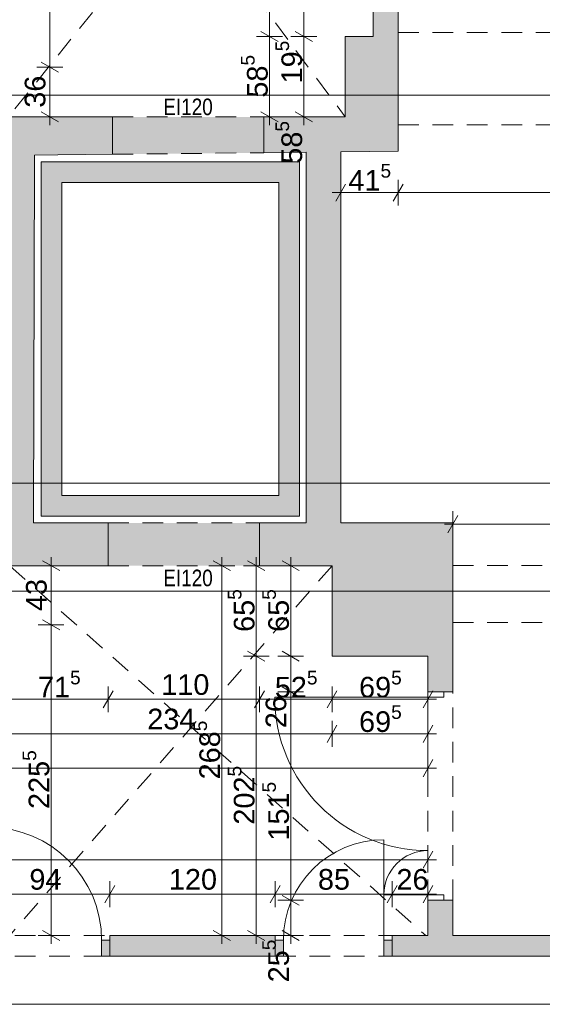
# Paper-space layout 'A-12 INWENTARYZACJA - PIĘTRO 9' of a CAD drawing. Header units: millimetres. Extents: x 0 to 420, y 0 to 297.
# Tile 3 of 10: x 129 to 167, y 108 to 179. Entities that reach past the tile are written whole.
import ezdxf
from ezdxf.xclip import XClip

# ---------------------------------------------------------------- set-up
doc = ezdxf.new("R2010")
doc.units = ezdxf.units.MM
doc.header["$MEASUREMENT"] = 0
doc.header["$XCLIPFRAME"] = 0
for name, pattern in [('ACAD_ISO03W100', [300, 120, -180]), ('DASHDOTX2', [1000, 500, -250, 0, -250]), ('Przer. długie kreski', [2.5, 1.5, -1]), ('PRZERYWANA_DU_A', [550, 350.0000000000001, -199.9999999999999])]:
    doc.linetypes.add(name, pattern=pattern)
for name, color, linetype, lineweight in [('0_Nr_pióra__2', 8, 'Continuous', 13), ('A_linie przekroju_Nr_pióra__1', 7, 'Continuous', 20), ('A_winda_Nr_pióra__1', 7, 'Continuous', 20), ('A_wymiary_Nr_pióra__1', 7, 'Continuous', 20), ('A_wymiary_Nr_pióra__2', 8, 'Continuous', 13), ('A_ściany_Nr_pióra__1', 7, 'Continuous', 20), ('Drzwi Archicad_Nr_pióra__1', 7, 'Continuous', 20)]:
    doc.layers.add(name, color=color, linetype=linetype, lineweight=lineweight)
for name, color, linetype, lineweight, true_color in [('A_osie_Nr_pióra__16', 7, 'Continuous', 5, 0x0f0f0f), ('A_ppoż_Nr_pióra__8', 7, 'Continuous', 13, 0x4c4c4c), ('A_sufit_Nr_pióra__4', 7, 'Continuous', 18, 0x4b4b4b), ('A_ściany_Nr_pióra__10', 7, 'Continuous', 13, 0x4b4b4b)]:
    doc.layers.add(name, color=color, linetype=linetype, lineweight=lineweight, true_color=true_color)
for name, color, linetype in [('A_podrys', 7, 'Continuous'), ('A_ppoż', 7, 'Continuous'), ('A_winda', 7, 'Continuous'), ('A_ściany', 7, 'Continuous'), ('Drzwi Archicad', 7, 'Continuous')]:
    doc.layers.add(name, color=color, linetype=linetype)
doc.styles.add('STYL_AUTOMATYCZNY_1', font='arial.ttf')
doc.styles.add('STYL_AUTOMATYCZNY_2', font='ARIALN.TTF')
doc.styles.add('STYL_AUTOMATYCZNY_4', font='arial.ttf')

# ---------------------------------------------------------------- blocks, each defined once
blk = doc.blocks.new('Rysunek_1_1', base_point=(-1583.246055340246, -271.4475983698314))
at = {"layer": 'A_ppoż', "linetype": 'Continuous', "lineweight": 0, "true_color": 0x121212}
for points in [[(146.8760536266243, 172.0464527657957), (135.8760536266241, 172.0464527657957), (135.8760536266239, 169.3295290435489), (146.8760536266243, 169.4445423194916)], [(135.5660536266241, 142.5664683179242), (135.5660536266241, 139.4664683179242), (146.5660536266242, 139.4664683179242), (146.5660536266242, 142.5664683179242)]]:
    blk.add_hatch(color=250, dxfattribs=at).paths.add_polyline_path(points)
at = {"layer": 'A_winda', "linetype": 'Continuous', "lineweight": 0, "true_color": 0xfdfdfd}
h = blk.add_hatch(color=7, dxfattribs=at)
h.paths.add_polyline_path([(130.7060536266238, 143.0572357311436), (149.4560543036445, 143.0572357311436), (149.4560543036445, 168.7872350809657), (130.7060536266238, 168.7872350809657)])
h.paths.add_polyline_path([(132.2060533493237, 167.2872353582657), (147.9560545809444, 167.2872353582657), (147.9560545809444, 144.5572354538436), (132.2060533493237, 144.5572354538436)], flags=0)
at = {"layer": 'A_ściany', "linetype": 'Continuous', "lineweight": 0, "true_color": 0x000000}
for points in [[(154.8228841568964, 177.8764527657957), (156.6228841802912, 177.8764527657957), (156.6228841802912, 179.8164528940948), (154.8228841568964, 179.8164528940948)], [(152.7828841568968, 177.8764527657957), (152.7828841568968, 172.0464527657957), (156.6228841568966, 169.5464527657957), (156.6228841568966, 177.8764527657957)], [(123.8628841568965, 173.7064527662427), (123.9363016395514, 173.7064527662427), (123.9347923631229, 173.4119061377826), (123.9260536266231, 171.7064683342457), (127.926053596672, 171.7064683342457), (127.884255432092, 168.9927276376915), (130.2214773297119, 168.9567287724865), (130.222381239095, 169.2704156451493), (131.9250703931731, 169.2882185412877), (131.9250704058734, 172.0464527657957), (128.3328841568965, 172.0464527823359), (128.3328841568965, 175.6564527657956), (123.8628841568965, 175.6564527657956)], [(131.9250703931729, 172.0464527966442), (131.9250703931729, 169.2882185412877), (135.8760537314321, 169.3295291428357), (135.8760537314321, 172.0464527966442)], [(152.7828839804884, 172.0464527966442), (146.8760534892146, 172.0464527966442), (146.8760534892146, 169.4445421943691), (156.6228841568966, 169.5464527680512)], [(149.9560536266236, 169.4767460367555), (149.9560536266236, 142.5664683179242), (152.4560536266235, 142.5664683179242), (152.4560536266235, 169.5028854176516)], [(127.884255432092, 168.9927276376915), (127.4871608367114, 142.7959879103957), (130.1460791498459, 142.7910315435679), (130.2214773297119, 168.9567287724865)], [(123.7760536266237, 135.1664683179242), (128.4260536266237, 135.1664683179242), (128.4260536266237, 139.4664683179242), (130.1364992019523, 139.4664683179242), (130.1454320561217, 142.5664683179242), (130.1460791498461, 142.7910315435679), (127.4871608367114, 142.7959879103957), (127.4372977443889, 139.5064683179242), (123.7794233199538, 139.5064529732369)], [(130.1454320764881, 142.5664685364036), (130.1364992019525, 139.4664683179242), (135.5660538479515, 139.4664683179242), (135.5660538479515, 142.5664685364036)], [(160.5960536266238, 142.5664685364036), (146.5660534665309, 142.5664685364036), (146.5660534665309, 139.4664683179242), (151.8260537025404, 139.4664683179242)], [(160.5960536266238, 132.8964683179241), (160.5960536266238, 142.5664683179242), (151.8260536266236, 139.4664683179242), (151.8260536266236, 132.8964683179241)], [(160.5960536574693, 132.8964683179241), (158.7960536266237, 132.8964683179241), (158.7960536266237, 130.316468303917), (160.5960536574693, 130.316468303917)], [(158.7960536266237, 115.1764684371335), (158.7960536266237, 112.6264683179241), (160.5960536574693, 112.6264683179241), (160.5960536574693, 115.1764684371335)], [(135.696053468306, 111.1264683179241), (147.6960536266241, 111.1264683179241), (147.6960536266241, 112.6264679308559), (135.696053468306, 112.6264679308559)], [(156.1960543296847, 112.6264680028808), (156.1960543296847, 111.126467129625), (285.9452773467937, 111.126467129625), (285.9452773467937, 112.6264680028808)]]:
    blk.add_hatch(color=18, dxfattribs=at).paths.add_polyline_path(points)
at = {"layer": 'Drzwi Archicad', "linetype": 'Continuous', "lineweight": 0, "true_color": 0xfdfdfd}
for points in [[(135.6960536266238, 111.1264683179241), (135.6960536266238, 112.2764683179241), (135.0960536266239, 112.2764683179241), (135.0960536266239, 111.1264683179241)], [(147.6960536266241, 111.1264683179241), (148.2960536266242, 111.1264683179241), (148.2960536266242, 112.2764683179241), (147.6960536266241, 112.2764683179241)], [(156.1960536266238, 112.2764683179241), (155.5960536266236, 112.2764683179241), (155.5960536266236, 111.1264683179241), (156.1960536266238, 111.1264683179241)]]:
    blk.add_hatch(color=7, dxfattribs=at).paths.add_polyline_path(points)
at = {"layer": '0_Nr_pióra__2', "color": 8, "linetype": 'PRZERYWANA_DU_A', "lineweight": 13, "flags": 128}
for points in [[(43.8800683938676, 107.6272357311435), (158.8800683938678, 107.6272357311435)], [(158.8800683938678, 107.6272357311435), (193.8800683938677, 107.6272357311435)]]:
    blk.add_lwpolyline(points, dxfattribs=at)
at = {"layer": 'A_linie przekroju_Nr_pióra__1', "color": 7, "linetype": 'ACAD_ISO03W100', "lineweight": 20}
blk.add_line((54.97905168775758, 145.4599373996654), (285.9452800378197, 145.4599373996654), dxfattribs=at)
at = {"layer": 'A_osie_Nr_pióra__16', "color": 250, "linetype": 'DASHDOTX2', "lineweight": 5, "true_color": 0x0f0f0f}
for p, q in [((285.9452776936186, 173.6272332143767), (61.7463861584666, 173.6272332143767)), ((285.9452776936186, 137.6272392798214), (61.7463861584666, 137.6272392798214))]:
    blk.add_line(p, q, dxfattribs=at)
at = {"layer": 'A_sufit_Nr_pióra__4', "color": 251, "linetype": 'Przer. długie kreski', "lineweight": 18, "true_color": 0x4b4b4b}
for p, q in [((128.3328827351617, 204.9464529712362), (152.782883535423, 172.0464526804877)), ((154.8228837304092, 204.9464529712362), (128.3328827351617, 172.0464526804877)), ((128.4260520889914, 139.4664675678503), (158.6287389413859, 112.6264685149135)), ((151.8260549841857, 139.4664675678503), (128.4260520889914, 112.6264685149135))]:
    blk.add_line(p, q, dxfattribs=at)
at = {"layer": 'A_winda_Nr_pióra__1', "color": 7, "linetype": 'PRZERYWANA_DU_A', "lineweight": 20, "flags": 128}
for points in [[(130.7060536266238, 143.0572357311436), (130.7060536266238, 168.7872350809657), (149.4560543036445, 168.7872350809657), (149.4560543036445, 143.0572357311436)], [(132.2060533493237, 167.2872353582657), (147.9560545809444, 167.2872353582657), (147.9560545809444, 144.5572354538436), (132.2060533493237, 144.5572354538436)]]:
    blk.add_lwpolyline(points, close=True, dxfattribs=at)
at = {"layer": 'A_wymiary_Nr_pióra__1', "color": 7, "linetype": 'Continuous', "lineweight": 20}
for p, q in [((146.6578858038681, 178.2372978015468), (147.9078852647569, 177.5156075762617)), ((149.1578847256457, 178.2372978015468), (150.4078841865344, 177.5156075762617)), ((130.7078858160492, 176.0172958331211), (131.957885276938, 175.295609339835)), ((130.7078858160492, 172.4072959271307), (131.957885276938, 171.6856094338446)), ((146.6578858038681, 172.4072959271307), (147.9078852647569, 171.6856094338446)), ((149.1578847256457, 172.4072959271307), (150.4078841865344, 171.6856094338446)), ((152.816896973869, 167.1714544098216), (152.0952104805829, 165.9214512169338)), ((156.9837260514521, 167.1714544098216), (156.262039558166, 165.9214512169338)), ((160.9568979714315, 143.1114698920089), (160.2352114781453, 141.8614666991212)), ((132.0510546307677, 139.1056243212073), (130.8010551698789, 139.8273108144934)), ((144.4510540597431, 139.1056243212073), (143.2010545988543, 139.8273108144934)), ((146.9510529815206, 139.1056243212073), (145.7010535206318, 139.8273108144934)), ((149.4510519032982, 139.1056243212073), (148.2010524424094, 139.8273108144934)), ((130.8010551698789, 135.5273128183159), (132.0510546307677, 134.8056263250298)), ((145.7010535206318, 133.2573132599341), (146.9510529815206, 132.535623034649)), ((148.2010524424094, 133.2573132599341), (149.4510519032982, 132.535623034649)), ((135.9268960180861, 130.3914664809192), (135.2052095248, 129.1414670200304)), ((146.9268957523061, 130.3914664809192), (146.20520925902, 129.1414670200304)), ((148.2010524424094, 130.6773114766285), (149.4510519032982, 129.9556249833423)), ((152.1868982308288, 130.3914664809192), (151.4652117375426, 129.1414670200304)), ((158.4352086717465, 129.1414670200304), (159.1568988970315, 130.3914664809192)), ((152.1868982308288, 127.8914675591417), (151.4652117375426, 126.6414680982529)), ((158.4352086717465, 126.6414680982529), (159.1568988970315, 127.8914675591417)), ((158.4352086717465, 124.1414691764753), (159.1568988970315, 125.3914686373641)), ((158.4352086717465, 117.5014667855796), (159.1568988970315, 118.7514699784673)), ((136.0568964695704, 116.2514673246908), (135.3352099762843, 115.001467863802)), ((148.0568965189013, 116.2514673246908), (147.3352100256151, 115.001467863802)), ((156.5568973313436, 116.2514673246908), (155.8352108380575, 115.001467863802)), ((158.4352086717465, 115.001467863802), (159.1568988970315, 116.2514673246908)), ((148.2010524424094, 115.5373120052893), (149.4510519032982, 114.8156255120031)), ((130.8010551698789, 112.9873117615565), (132.0510546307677, 112.2656252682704)), ((143.2010545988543, 112.9873117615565), (144.4510540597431, 112.2656252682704)), ((145.7010535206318, 112.9873117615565), (146.9510529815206, 112.2656252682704)), ((148.2010524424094, 112.9873117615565), (149.4510519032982, 112.2656252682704))]:
    blk.add_line(p, q, dxfattribs=at)
at = {"layer": 'A_wymiary_Nr_pióra__2', "color": 8, "linetype": 'Continuous', "lineweight": 13}
for p, q in [((131.3328836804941, 175.6564525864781), (131.3328836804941, 204.9464529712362)), ((147.282883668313, 177.8764545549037), (147.282883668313, 204.9464529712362)), ((149.7828825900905, 177.8764545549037), (149.7828825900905, 179.8164521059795)), ((148.2203841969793, 177.8764545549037), (146.3453831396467, 177.8764545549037)), ((147.282883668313, 172.0464526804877), (147.282883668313, 177.8764545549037)), ((150.7203831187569, 177.8764545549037), (148.8453857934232, 177.8764545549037)), ((149.7828825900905, 172.0464526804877), (149.7828825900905, 177.8764545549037)), ((132.2703842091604, 175.6564525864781), (130.3953831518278, 175.6564525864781)), ((131.3328836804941, 172.0464526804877), (131.3328836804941, 175.6564525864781)), ((132.2703842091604, 172.0464526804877), (130.3953831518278, 172.0464526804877)), ((131.3328836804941, 171.4352035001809), (131.3328836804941, 172.0464526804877)), ((148.2203841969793, 172.0464526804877), (146.3453831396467, 172.0464526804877)), ((147.282883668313, 171.4352035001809), (147.282883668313, 172.0464526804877)), ((150.7203831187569, 172.0464526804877), (148.8453857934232, 172.0464526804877)), ((149.7828825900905, 171.4352035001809), (149.7828825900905, 172.0464526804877)), ((152.4560537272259, 165.6089522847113), (152.4560537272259, 167.483953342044)), ((156.6228828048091, 165.6089522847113), (156.6228828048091, 167.483953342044)), ((151.8448045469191, 166.5464528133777), (152.4560537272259, 166.5464528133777)), ((152.4560537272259, 166.5464528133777), (156.6228828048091, 166.5464528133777)), ((156.6228828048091, 166.5464528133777), (190.0510542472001, 166.5464528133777)), ((160.5960547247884, 141.5489677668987), (160.5960547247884, 143.4239688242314)), ((159.9848018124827, 142.4864682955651), (160.5960547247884, 142.4864682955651)), ((160.5960547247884, 142.4864682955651), (190.5960529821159, 142.4864682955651)), ((132.3635535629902, 139.4664675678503), (130.4885525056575, 139.4664675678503)), ((131.4260530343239, 139.4664675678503), (131.4260530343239, 140.0777167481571)), ((131.4260530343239, 135.1664695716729), (131.4260530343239, 139.4664675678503)), ((144.7635529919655, 139.4664675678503), (142.8885519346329, 139.4664675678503)), ((143.8260524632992, 139.4664675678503), (143.8260524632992, 140.0777167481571)), ((143.8260524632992, 112.6264685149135), (143.8260524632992, 139.4664675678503)), ((147.2635519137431, 139.4664675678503), (145.3885545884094, 139.4664675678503)), ((146.3260551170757, 139.4664675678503), (146.3260551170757, 140.0777167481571)), ((146.3260551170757, 132.896470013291), (146.3260551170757, 139.4664675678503)), ((149.7635545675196, 139.4664675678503), (147.888553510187, 139.4664675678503)), ((148.8260540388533, 139.4664675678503), (148.8260540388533, 140.0777167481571)), ((148.8260540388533, 132.896470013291), (148.8260540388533, 139.4664675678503)), ((132.3635535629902, 135.1664695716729), (130.4885525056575, 135.1664695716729)), ((131.4260530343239, 112.6264685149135), (131.4260530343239, 135.1664695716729)), ((147.2635519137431, 132.896470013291), (145.3885545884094, 132.896470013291)), ((146.3260551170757, 112.6264685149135), (146.3260551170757, 132.896470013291)), ((149.7635545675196, 132.896470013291), (147.888553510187, 132.896470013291)), ((148.8260540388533, 130.3164682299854), (148.8260540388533, 132.896470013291)), ((135.5660527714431, 128.828968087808), (135.5660527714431, 130.7039691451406)), ((146.5660525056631, 128.828968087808), (146.5660525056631, 130.7039691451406)), ((149.7635545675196, 130.3164682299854), (147.888553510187, 130.3164682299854)), ((148.8260540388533, 115.1764687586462), (148.8260540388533, 130.3164682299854)), ((151.8260549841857, 128.828968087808), (151.8260549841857, 130.7039691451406)), ((158.7960519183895, 128.828968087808), (158.7960519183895, 130.7039691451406)), ((128.4260520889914, 129.7664686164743), (135.5660527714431, 129.7664686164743)), ((135.5660527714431, 129.7664686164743), (146.5660525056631, 129.7664686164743)), ((146.5660525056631, 129.7664686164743), (151.8260549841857, 129.7664686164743)), ((151.8260549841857, 129.7664686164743), (158.7960519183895, 129.7664686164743)), ((158.7960519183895, 129.7664686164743), (159.4073048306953, 129.7664686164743)), ((151.8260549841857, 126.3289691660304), (151.8260549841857, 128.2039664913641)), ((158.7960519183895, 126.3289691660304), (158.7960519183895, 128.2039664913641)), ((128.4260520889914, 127.2664696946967), (151.8260549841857, 127.2664696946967)), ((151.8260549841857, 127.2664696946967), (158.7960519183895, 127.2664696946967)), ((158.7960519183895, 127.2664696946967), (159.4073048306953, 127.2664696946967)), ((158.7960519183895, 123.8289665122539), (158.7960519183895, 125.7039675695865)), ((62.22605212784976, 124.7664670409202), (158.7960519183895, 124.7664670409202)), ((158.7960519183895, 124.7664670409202), (159.4073048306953, 124.7664670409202)), ((158.7960519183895, 117.1889678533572), (158.7960519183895, 119.0639689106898)), ((62.33605279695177, 118.1264683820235), (158.7960519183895, 118.1264683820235)), ((158.7960519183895, 118.1264683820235), (159.4073048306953, 118.1264683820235)), ((135.6960532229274, 114.6889689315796), (135.6960532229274, 116.5639699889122)), ((147.6960532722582, 114.6889689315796), (147.6960532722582, 116.5639699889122)), ((156.1960540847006, 114.6889689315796), (156.1960540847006, 116.5639699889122)), ((158.7960519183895, 114.6889689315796), (158.7960519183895, 116.5639699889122)), ((126.2960547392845, 115.6264694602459), (135.6960532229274, 115.6264694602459)), ((135.6960532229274, 115.6264694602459), (147.6960532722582, 115.6264694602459)), ((147.6960532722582, 115.6264694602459), (156.1960540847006, 115.6264694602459)), ((149.7635545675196, 115.1764687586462), (147.888553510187, 115.1764687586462)), ((148.8260540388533, 112.6264685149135), (148.8260540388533, 115.1764687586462)), ((156.1960540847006, 115.6264694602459), (158.7960519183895, 115.6264694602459)), ((158.7960519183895, 115.6264694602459), (159.4073048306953, 115.6264694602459)), ((132.3635535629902, 112.6264685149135), (130.4885525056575, 112.6264685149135)), ((131.4260530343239, 112.0152193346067), (131.4260530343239, 112.6264685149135)), ((144.7635529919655, 112.6264685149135), (142.8885519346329, 112.6264685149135)), ((143.8260524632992, 112.0152193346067), (143.8260524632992, 112.6264685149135)), ((147.2635519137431, 112.6264685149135), (145.3885545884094, 112.6264685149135)), ((146.3260551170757, 112.0152193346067), (146.3260551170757, 112.6264685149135)), ((149.7635545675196, 112.6264685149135), (147.888553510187, 112.6264685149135)), ((148.8260540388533, 112.0152193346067), (148.8260540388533, 112.6264685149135))]:
    blk.add_line(p, q, dxfattribs=at)
at = {"layer": 'A_ściany_Nr_pióra__1', "color": 7, "linetype": 'Continuous', "lineweight": 20}
for p, q in [((135.8760549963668, 172.0464526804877), (135.8760549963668, 169.3295275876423)), ((146.8760547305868, 172.0464526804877), (146.8760547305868, 169.4445440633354)), ((135.5660527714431, 142.5664674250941), (135.5660527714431, 139.4664675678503)), ((146.5660525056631, 142.5664674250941), (146.5660525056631, 139.4664675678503)), ((158.7960519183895, 130.3164682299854), (158.7960519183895, 130.686469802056)), ((158.7960519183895, 130.3164682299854), (159.9460524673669, 130.3164682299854)), ((159.9460524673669, 130.3164682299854), (160.5960547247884, 130.3164682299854)), ((160.5960547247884, 130.3164682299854), (160.5960547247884, 130.686469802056)), ((158.7960519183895, 115.1764687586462), (158.7960519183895, 114.8064671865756)), ((158.7960519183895, 115.1764687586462), (159.9460524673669, 115.1764687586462)), ((159.9460524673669, 115.1764687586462), (160.5960547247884, 115.1764687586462)), ((160.5960547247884, 115.1764687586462), (160.5960547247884, 114.8064671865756)), ((135.6960532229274, 112.6264685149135), (136.0660547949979, 112.6264685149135)), ((135.6960532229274, 112.2764667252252), (135.6960532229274, 112.6264685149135)), ((135.6960532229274, 111.1264699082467), (135.6960532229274, 112.2764667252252)), ((147.6960532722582, 112.6264685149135), (147.3260554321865, 112.6264685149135)), ((147.6960532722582, 112.2764667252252), (147.6960532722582, 112.6264685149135)), ((147.6960532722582, 111.1264699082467), (147.6960532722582, 112.2764667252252)), ((156.1960540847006, 112.6264685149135), (156.5660519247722, 112.6264685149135)), ((156.1960540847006, 112.2764667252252), (156.1960540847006, 112.6264685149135)), ((156.1960540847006, 111.1264699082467), (156.1960540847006, 112.2764667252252)), ((135.6960532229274, 111.1264699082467), (136.1660537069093, 111.1264699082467)), ((147.6960532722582, 111.1264699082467), (147.2260527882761, 111.1264699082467)), ((156.1960540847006, 111.1264699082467), (156.6660545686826, 111.1264699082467))]:
    blk.add_line(p, q, dxfattribs=at)
at = {"layer": 'A_ściany_Nr_pióra__1', "color": 7, "linetype": 'Continuous', "lineweight": 20, "flags": 128}
for points in [[(154.8228841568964, 179.8164528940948), (154.8228841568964, 177.8764527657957)], [(156.6228841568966, 177.8764527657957), (156.6228841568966, 179.8164528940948)], [(152.7828841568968, 177.8764527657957), (152.7828841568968, 172.0464527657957)], [(154.8228841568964, 177.8764527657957), (152.7828841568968, 177.8764527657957)], [(156.6228841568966, 169.5464527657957), (156.6228841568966, 177.8764527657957)], [(131.9250704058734, 172.0464527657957), (128.3328841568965, 172.0464527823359)], [(135.876053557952, 172.0464527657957), (131.9250704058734, 172.0464527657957)], [(152.7828841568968, 172.0464527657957), (146.8760536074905, 172.0464527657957)], [(146.8760534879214, 169.4445423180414), (149.9560536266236, 169.4767460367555)], [(149.9560536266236, 169.4767460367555), (149.9560536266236, 142.5664683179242)], [(152.4560536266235, 169.5028854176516), (156.6228841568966, 169.5464527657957)], [(152.4560536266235, 142.5664683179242), (152.4560536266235, 169.5028854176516)], [(130.1460791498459, 142.7910315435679), (130.2214773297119, 168.9567287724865)], [(130.2214773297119, 168.9567287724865), (130.222381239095, 169.2704156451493)], [(130.222381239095, 169.2704156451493), (131.9250703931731, 169.2882185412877)], [(131.9250703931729, 169.2882185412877), (135.8760537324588, 169.3295290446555)], [(130.1454320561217, 142.5664683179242), (130.1460791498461, 142.7910315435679)], [(135.5660536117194, 142.5664683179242), (130.1454320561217, 142.5664683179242)], [(149.9560536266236, 142.5664683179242), (146.5660534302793, 142.5664683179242)], [(160.5960536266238, 142.5664683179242), (152.4560536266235, 142.5664683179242)], [(160.5960536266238, 132.8964683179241), (160.5960536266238, 142.5664683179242)], [(128.4260536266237, 139.4664683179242), (130.1364992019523, 139.4664683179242)], [(130.1364992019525, 139.4664683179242), (135.5660534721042, 139.4664683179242)], [(146.5660535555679, 139.4664683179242), (151.8260536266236, 139.4664683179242)], [(151.8260536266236, 139.4664683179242), (151.8260536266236, 132.8964683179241)], [(151.8260536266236, 132.8964683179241), (158.7960536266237, 132.8964683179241)], [(158.7960536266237, 132.8964683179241), (158.7960536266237, 130.316468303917)], [(160.5960536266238, 130.316468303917), (160.5960536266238, 132.8964683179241)], [(158.7960536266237, 115.1764684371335), (158.7960536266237, 112.6264683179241)], [(160.5960536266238, 112.6264683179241), (160.5960536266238, 115.1764684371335)], [(147.6960536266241, 112.6264683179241), (135.6960536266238, 112.6264683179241)], [(158.7960536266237, 112.6264683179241), (156.1960536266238, 112.6264683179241)], [(201.7760536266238, 112.6264683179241), (160.5960536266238, 112.6264683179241)], [(135.6960536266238, 111.1264683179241), (147.6960536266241, 111.1264683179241)], [(156.1960536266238, 111.1264683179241), (285.9452785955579, 111.1264683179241)]]:
    blk.add_lwpolyline(points, dxfattribs=at)
at = {"layer": 'A_ściany_Nr_pióra__10', "color": 251, "linetype": 'Przer. długie kreski', "lineweight": 13, "true_color": 0x4b4b4b}
for p, q in [((156.6228828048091, 178.1764699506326), (190.0510542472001, 178.1764699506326)), ((135.8760549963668, 172.0464526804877), (146.8760547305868, 172.0464526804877)), ((156.6228828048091, 171.4764682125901), (201.7760544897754, 171.4764682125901)), ((135.8760549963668, 169.3295275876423), (146.8760547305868, 169.4445440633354)), ((135.5660527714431, 142.5664674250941), (146.5660525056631, 142.5664674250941)), ((135.5660527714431, 139.4664675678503), (146.5660525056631, 139.4664675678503)), ((160.5960547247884, 139.4864673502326), (201.7760544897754, 139.4864673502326)), ((160.5960547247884, 135.3464676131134), (201.7760544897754, 135.3464676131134)), ((158.7960519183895, 115.1764687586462), (158.7960519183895, 130.3164682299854)), ((160.5960547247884, 115.1764687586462), (160.5960547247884, 130.3164682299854)), ((126.2960547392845, 112.6264685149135), (135.6960532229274, 112.6264685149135)), ((147.6960532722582, 112.6264685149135), (156.1960540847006, 112.6264685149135)), ((126.2960547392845, 111.1264699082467), (135.6960532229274, 111.1264699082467)), ((147.6960532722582, 111.1264699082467), (156.1960540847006, 111.1264699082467))]:
    blk.add_line(p, q, dxfattribs=at)
at = {"layer": 'Drzwi Archicad_Nr_pióra__1', "color": 7, "linetype": 'Continuous', "lineweight": 20}
for p, q in [((135.8760549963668, 172.0464526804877), (135.8760549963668, 169.3295275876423)), ((146.8760547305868, 172.0464526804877), (146.8760547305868, 169.4445440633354)), ((135.5660527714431, 142.5664674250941), (135.5660527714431, 139.4664675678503)), ((146.5660525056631, 142.5664674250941), (146.5660525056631, 139.4664675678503)), ((158.7960519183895, 130.3164682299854), (158.7960519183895, 130.686469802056)), ((158.7960519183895, 130.3164682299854), (158.7960519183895, 130.686469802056)), ((158.7960519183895, 130.3164682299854), (158.7960519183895, 129.9164688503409)), ((159.9460524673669, 130.3164682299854), (158.7960519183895, 130.3164682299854)), ((158.7960519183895, 130.3164682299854), (159.9460524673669, 130.3164682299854)), ((158.7960519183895, 130.3164682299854), (159.9460524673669, 130.3164682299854)), ((159.9460524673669, 129.9164688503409), (159.9460524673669, 130.3164682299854)), ((159.9460524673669, 130.3164682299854), (160.5960547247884, 130.3164682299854)), ((159.9460524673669, 130.3164682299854), (160.5960547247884, 130.3164682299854)), ((160.5960547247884, 130.3164682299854), (160.5960547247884, 130.686469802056)), ((160.5960547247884, 130.3164682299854), (160.5960547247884, 130.686469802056)), ((158.7960519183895, 129.9164688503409), (147.6660554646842, 129.9164688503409)), ((158.7960519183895, 129.9164688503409), (159.9460524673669, 129.9164688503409)), ((155.5960531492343, 112.2764667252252), (155.5960531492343, 119.576469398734)), ((158.7960519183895, 115.5764681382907), (155.5860551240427, 115.5764681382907)), ((159.9460524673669, 115.5764681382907), (158.7960519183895, 115.5764681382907)), ((158.7960519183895, 115.5764681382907), (158.7960519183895, 115.1764687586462)), ((158.7960519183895, 115.1764687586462), (159.9460524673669, 115.1764687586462)), ((158.7960519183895, 115.1764687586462), (159.9460524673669, 115.1764687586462)), ((158.7960519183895, 115.1764687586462), (159.9460524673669, 115.1764687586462)), ((158.7960519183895, 115.1764687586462), (158.7960519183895, 114.8064671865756)), ((158.7960519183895, 115.1764687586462), (158.7960519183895, 114.8064671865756)), ((159.9460524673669, 115.1764687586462), (159.9460524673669, 115.5764681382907)), ((159.9460524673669, 115.1764687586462), (160.5960547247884, 115.1764687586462)), ((159.9460524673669, 115.1764687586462), (160.5960547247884, 115.1764687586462)), ((160.5960547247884, 115.1764687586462), (160.5960547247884, 114.8064671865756)), ((160.5960547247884, 115.1764687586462), (160.5960547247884, 114.8064671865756)), ((135.0960522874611, 111.1264699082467), (135.0960522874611, 112.2764667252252)), ((135.0960522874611, 112.2764667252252), (135.6960532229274, 112.2764667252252)), ((135.6960532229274, 112.2764667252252), (135.6960532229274, 112.6264685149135)), ((135.6960532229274, 112.2764667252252), (135.6960532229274, 112.6264685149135)), ((135.6960532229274, 112.6264685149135), (136.0660547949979, 112.6264685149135)), ((135.6960532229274, 112.6264685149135), (136.0660547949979, 112.6264685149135)), ((135.6960532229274, 112.2764667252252), (135.6960532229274, 111.1264699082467)), ((135.6960532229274, 111.1264699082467), (135.6960532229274, 112.2764667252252)), ((135.6960532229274, 111.1264699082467), (135.6960532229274, 112.2764667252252)), ((147.6960532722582, 112.6264685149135), (147.3260554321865, 112.6264685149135)), ((147.6960532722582, 112.6264685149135), (147.3260554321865, 112.6264685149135)), ((147.6960532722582, 112.2764667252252), (147.6960532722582, 112.6264685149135)), ((147.6960532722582, 112.2764667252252), (147.6960532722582, 112.6264685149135)), ((148.2960542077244, 112.2764667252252), (147.6960532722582, 112.2764667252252)), ((147.6960532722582, 112.2764667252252), (147.6960532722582, 111.1264699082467)), ((147.6960532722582, 111.1264699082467), (147.6960532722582, 112.2764667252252)), ((147.6960532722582, 111.1264699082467), (147.6960532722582, 112.2764667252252)), ((148.2960542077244, 111.1264699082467), (148.2960542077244, 112.2764667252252)), ((156.1960540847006, 112.2764667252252), (155.5960531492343, 112.2764667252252)), ((155.5960531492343, 112.2764667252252), (155.5960531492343, 111.1264699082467)), ((156.1960540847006, 112.2764667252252), (156.1960540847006, 112.6264685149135)), ((156.1960540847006, 112.2764667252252), (156.1960540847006, 112.6264685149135)), ((156.1960540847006, 112.6264685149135), (156.5660519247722, 112.6264685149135)), ((156.1960540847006, 112.6264685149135), (156.5660519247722, 112.6264685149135)), ((156.1960540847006, 111.1264699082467), (156.1960540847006, 112.2764667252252)), ((156.1960540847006, 111.1264699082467), (156.1960540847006, 112.2764667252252)), ((156.1960540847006, 111.1264699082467), (156.1960540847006, 112.2764667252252)), ((135.6960532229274, 111.1264699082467), (135.0960522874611, 111.1264699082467)), ((135.6960532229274, 111.1264699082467), (136.1660537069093, 111.1264699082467)), ((135.6960532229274, 111.1264699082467), (136.1660537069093, 111.1264699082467)), ((147.6960532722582, 111.1264699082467), (147.2260527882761, 111.1264699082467)), ((147.6960532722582, 111.1264699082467), (147.2260527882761, 111.1264699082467)), ((147.6960532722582, 111.1264699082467), (148.2960542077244, 111.1264699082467)), ((155.5960531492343, 111.1264699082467), (156.1960540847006, 111.1264699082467)), ((156.1960540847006, 111.1264699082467), (156.6660545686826, 111.1264699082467)), ((156.1960540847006, 111.1264699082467), (156.6660545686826, 111.1264699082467))]:
    blk.add_line(p, q, dxfattribs=at)
for centre, radius, start, end in [((158.7960536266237, 129.916468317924), 11.13, 180, 270), ((126.8960536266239, 112.2764683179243), 8.200000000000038, 0, 90), ((155.5960536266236, 112.2764683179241), 7.299999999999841, 90, 180), ((158.796053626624, 115.5764683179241), 3.20999999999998, 90, 180)]:
    blk.add_arc(centre, radius, start, end, dxfattribs=at)
at = {"layer": 'A_ppoż_Nr_pióra__8', "color": 251, "linetype": 'Continuous', "lineweight": 13, "true_color": 0x4c4c4c, "char_height": 1.2, "attachment_point": 5, "style": 'STYL_AUTOMATYCZNY_2'}
for insert in [(141.3700898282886, 172.7626372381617), (141.3700898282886, 138.568595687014)]:
    blk.add_mtext('\\A1;{\\pqc;\\fArial Narrow|b0|i0|c238|p0;\\W1.000000;EI120}', dxfattribs=dict(at, insert=insert))
at = {"layer": 'A_wymiary_Nr_pióra__1', "color": 7, "linetype": 'Continuous', "lineweight": 20, "char_height": 1.5, "attachment_point": 7, "rotation": 90, "style": 'STYL_AUTOMATYCZNY_1'}
for s, insert in [('\\A1;{\\pql;\\fArial|b0|i0|c238|p0;\\W1.000000;19\\fArial|b0|i0|c238|p0;\\W1.000000;\\A1{\\H.66x;\\S5^  ;}}', (150.0905786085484, 174.4719327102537)), ('\\A1;{\\pql;\\fArial|b0|i0|c238|p0;\\W1.000000;58\\fArial|b0|i0|c238|p0;\\W1.000000;\\A1{\\H.66x;\\S5^  ;}}', (147.5905786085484, 173.4398177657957)), ('\\A1;{\\pql;\\fArial|b0|i0|c238|p0;\\W1.000000;58\\fArial|b0|i0|c238|p0;\\W1.000000;\\A1{\\H.66x;\\S5^  ;}}', (150.0905786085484, 168.6419327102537)), ('\\A1;{\\pql;\\fArial|b0|i0|c238|p0;\\W1.000000;65\\fArial|b0|i0|c238|p0;\\W1.000000;\\A1{\\H.66x;\\S5^  ;}}', (146.6337480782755, 134.6598333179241)), ('\\A1;{\\pql;\\fArial|b0|i0|c238|p0;\\W1.000000;65\\fArial|b0|i0|c238|p0;\\W1.000000;\\A1{\\H.66x;\\S5^  ;}}', (149.1337480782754, 134.6598333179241)), ('\\A1;{\\pql;\\fArial|b0|i0|c238|p0;\\W1.000000;268\\fArial|b0|i0|c238|p0;\\W1.000000;\\A1{\\H.66x;\\S5^  ;}}', (144.1337480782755, 123.9527883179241)), ('\\A1;{\\pql;\\fArial|b0|i0|c238|p0;\\W1.000000;225\\fArial|b0|i0|c238|p0;\\W1.000000;\\A1{\\H.66x;\\S5^  ;}}', (131.7337480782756, 121.8027883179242)), ('\\A1;{\\pql;\\fArial|b0|i0|c238|p0;\\W1.000000;202\\fArial|b0|i0|c238|p0;\\W1.000000;\\A1{\\H.66x;\\S5^  ;}}', (146.6337480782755, 120.6677883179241)), ('\\A1;{\\pql;\\fArial|b0|i0|c238|p0;\\W1.000000;151\\fArial|b0|i0|c238|p0;\\W1.000000;\\A1{\\H.66x;\\S5^  ;}}', (149.1337480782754, 119.5087007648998)), ('\\A1;{\\pql;\\fArial|b0|i0|c238|p0;\\W1.000000;25\\fArial|b0|i0|c238|p0;\\W1.000000;\\A1{\\H.66x;\\S5^  ;}}', (149.1337480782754, 109.2219482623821))]:
    blk.add_mtext(s, dxfattribs=dict(at, insert=insert))
at = {"layer": 'A_wymiary_Nr_pióra__1', "color": 7, "linetype": 'Continuous', "lineweight": 20, "char_height": 1.5, "width": 2.288175, "attachment_point": 7, "rotation": 90, "style": 'STYL_AUTOMATYCZNY_4'}
for s, insert in [('\\A1;{\\pql;\\fArial|b0|i0|c238|p0;\\W1.000000;36}', (131.0328841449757, 172.7073652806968)), ('\\A1;{\\pql;\\fArial|b0|i0|c238|p0;\\W1.000000;43}', (131.1260536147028, 136.1723808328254)), ('\\A1;{\\pql;\\fArial|b0|i0|c238|p0;\\W1.000000;26}', (148.5260536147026, 127.667043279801))]:
    blk.add_mtext(s, dxfattribs=dict(at, insert=insert))
at = {"layer": 'A_wymiary_Nr_pióra__1', "color": 7, "linetype": 'Continuous', "lineweight": 20, "char_height": 1.5, "attachment_point": 7, "style": 'STYL_AUTOMATYCZNY_1'}
for s, insert in [('\\A1;{\\pql;\\fArial|b0|i0|c238|p0;\\W1.000000;41\\fArial|b0|i0|c238|p0;\\W1.000000;\\A1{\\H.66x;\\S5^  ;}}', (153.0178338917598, 166.2472962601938)), ('\\A1;{\\pql;\\fArial|b0|i0|c238|p0;\\W1.000000;46\\fArial|b0|i0|c238|p0;\\W1.000000;\\A1{\\H.66x;\\S5^  ;}}', (124.5794186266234, 129.4587738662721)), ('\\A1;{\\pql;\\fArial|b0|i0|c238|p0;\\W1.000000;71\\fArial|b0|i0|c238|p0;\\W1.000000;\\A1{\\H.66x;\\S5^  ;}}', (130.474418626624, 129.4673118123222)), ('\\A1;{\\pql;\\fArial|b0|i0|c238|p0;\\W1.000000;52\\fArial|b0|i0|c238|p0;\\W1.000000;\\A1{\\H.66x;\\S5^  ;}}', (147.6744186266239, 129.4587738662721)), ('\\A1;{\\pql;\\fArial|b0|i0|c238|p0;\\W1.000000;69\\fArial|b0|i0|c238|p0;\\W1.000000;\\A1{\\H.66x;\\S5^  ;}}', (153.7894186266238, 129.4587738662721)), ('\\A1;{\\pql;\\fArial|b0|i0|c238|p0;\\W1.000000;46\\fArial|b0|i0|c238|p0;\\W1.000000;\\A1{\\H.66x;\\S5^  ;}}', (124.5794186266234, 126.9587738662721)), ('\\A1;{\\pql;\\fArial|b0|i0|c238|p0;\\W1.000000;69\\fArial|b0|i0|c238|p0;\\W1.000000;\\A1{\\H.66x;\\S5^  ;}}', (153.7894186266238, 126.9587738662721))]:
    blk.add_mtext(s, dxfattribs=dict(at, insert=insert))
at = {"layer": 'A_wymiary_Nr_pióra__1', "color": 7, "linetype": 'Continuous', "lineweight": 20, "char_height": 1.5, "attachment_point": 7, "style": 'STYL_AUTOMATYCZNY_4'}
for s, insert, width in [('\\A1;{\\pql;\\fArial|b0|i0|c238|p0;\\W1.000000;110}', (139.426261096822, 130.0664683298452), 3.279585), ('\\A1;{\\pql;\\fArial|b0|i0|c238|p0;\\W1.000000;234}', (138.4099260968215, 127.5664683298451), 3.432255), ('\\A1;{\\pql;\\fArial|b0|i0|c238|p0;\\W1.000000;94}', (129.8519661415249, 115.9264683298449), 2.288175), ('\\A1;{\\pql;\\fArial|b0|i0|c238|p0;\\W1.000000;120}', (139.9799260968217, 115.9264683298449), 3.432255), ('\\A1;{\\pql;\\fArial|b0|i0|c238|p0;\\W1.000000;85}', (150.8019661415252, 115.9264683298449), 2.288175), ('\\A1;{\\pql;\\fArial|b0|i0|c238|p0;\\W1.000000;26}', (156.5060916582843, 115.9264683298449), 2.288175)]:
    blk.add_mtext(s, dxfattribs=dict(at, insert=insert, width=width))

psp = doc.layouts.new('A-12 INWENTARYZACJA - PIĘTRO 9')

# ---------------------------------------------------------------- block references
at = {"layer": 'A_podrys', "color": 37, "linetype": 'Continuous', "lineweight": 5, "true_color": 0x656532}
ref = psp.add_blockref('Rysunek_1_1', (-1583.246055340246, -271.4475983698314), dxfattribs=at)
XClip(ref).set_block_clipping_path([(35.49530734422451, 107.6272357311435), (285.9452785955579, 283.3362925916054)])

doc.saveas('drawing.dxf')
